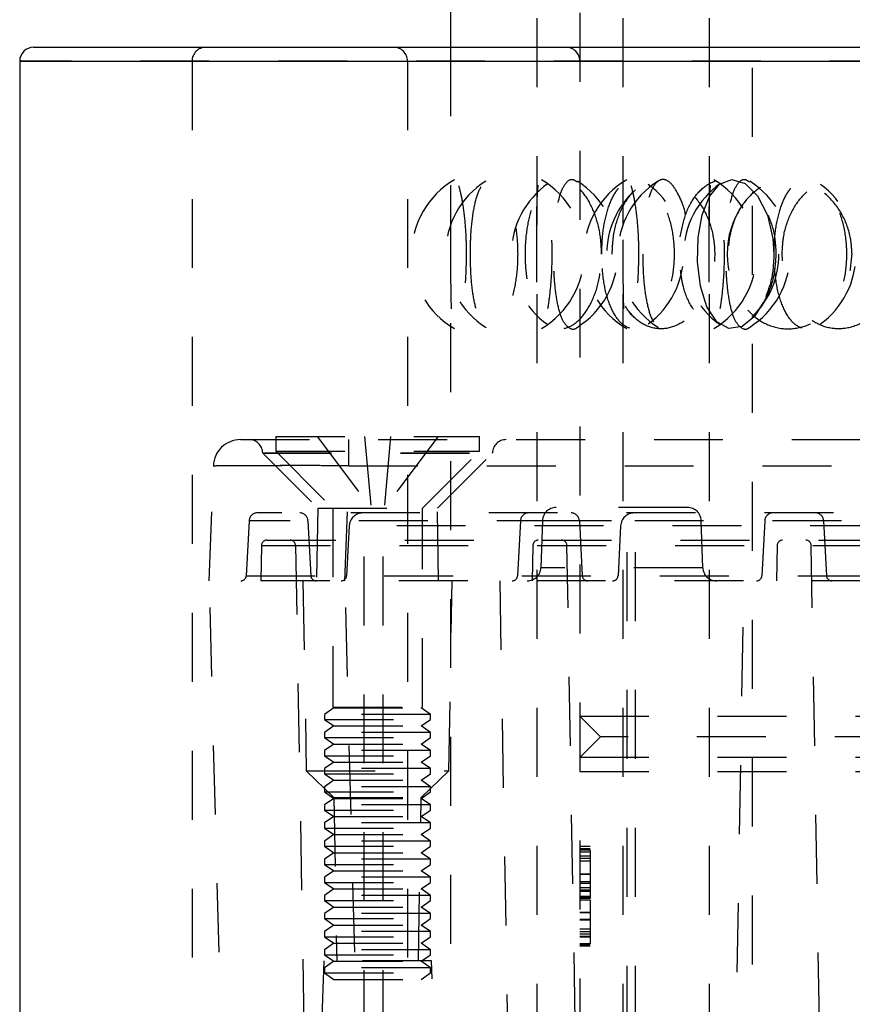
# Model space of a CAD drawing. Header units: inches. Extents: x 1772 to 2706, y -534 to -52.
# Tile 74 of 256: x 1933.72 to 1934.93, y -522.1 to -520.68. Entities that reach past the tile are written whole.
import ezdxf

# ---------------------------------------------------------------- set-up
doc = ezdxf.new("R2010")
doc.units = ezdxf.units.IN
doc.header["$LTSCALE"] = 0.5
doc.header["$MEASUREMENT"] = 0
doc.linetypes.add('HIDDEN', pattern=[0.225, 0.15, -0.075])
doc.layers.add('SID-M-H', color=4, linetype='HIDDEN')
doc.layers.add('SID-M-S', color=105, linetype='Continuous')

msp = doc.modelspace()

# ---------------------------------------------------------------- linework, layer by layer
at = {"layer": 'SID-M-H'}
for p, q in [((1934.78362, -518.94628), (1934.78362, -524.44283)), ((1934.53362, -520.46628), (1934.53362, -525.38378)), ((1934.47112, -520.47415), (1934.47112, -524.9584)), ((1934.59612, -520.47415), (1934.59612, -524.9584)), ((1934.72112, -520.47415), (1934.72112, -524.9584)), ((1934.34612, -520.71628), (1934.34612, -524.9584)), ((1937.59612, -520.73628), (1933.72112, -520.73628)), ((1933.97112, -520.73628), (1933.97112, -522.89278)), ((1934.28362, -520.73628), (1934.28362, -525.38378)), ((1934.72169, -520.93274), (1934.73637, -520.91482)), ((1934.73637, -520.91482), (1934.75427, -520.90804)), ((1934.75427, -520.90804), (1934.77356, -520.91377)), ((1934.77356, -520.91377), (1934.79166, -520.93168)), ((1934.71121, -520.95938), (1934.72169, -520.93274)), ((1934.79166, -520.93168), (1934.8058, -520.9595)), ((1934.70537, -520.99196), (1934.71121, -520.95938)), ((1934.8058, -520.9595), (1934.81383, -520.99342)), ((1934.70443, -521.02749), (1934.70537, -520.99196)), ((1934.81383, -520.99342), (1934.81528, -521.01628)), ((1934.70866, -521.06247), (1934.70443, -521.02749)), ((1934.71813, -521.09274), (1934.70866, -521.06247)), ((1934.7997, -521.08628), (1934.78711, -521.10674)), ((1934.73235, -521.11422), (1934.71813, -521.09274)), ((1934.75, -521.12405), (1934.73235, -521.11422)), ((1934.78711, -521.10674), (1934.76905, -521.12126)), ((1934.76905, -521.12126), (1934.75, -521.12405)), ((1934.04139, -521.28518), (1936.52586, -521.28518)), ((1934.09268, -521.28042), (1934.38795, -521.28042)), ((1934.09268, -521.28042), (1934.09268, -521.30207)), ((1934.15252, -521.28042), (1934.23087, -521.38475)), ((1934.19877, -521.32317), (1934.19877, -521.28518)), ((1934.22142, -521.28042), (1934.23087, -521.38475)), ((1934.25921, -521.28042), (1934.24976, -521.38475)), ((1934.32811, -521.28042), (1934.24976, -521.38475)), ((1934.38795, -521.30207), (1934.38795, -521.28042)), ((1934.07366, -521.30417), (1934.40511, -521.30417)), ((1934.07366, -521.30417), (1934.07368, -521.30486)), ((1934.07368, -521.30486), (1934.40695, -521.30486)), ((1934.07368, -521.30486), (1934.15357, -521.38475)), ((1934.09268, -521.30207), (1934.38795, -521.30207)), ((1934.09268, -521.30207), (1934.17535, -521.38475)), ((1934.30528, -521.38475), (1934.38795, -521.30207)), ((1934.32706, -521.38475), (1934.40695, -521.30486)), ((1934.40695, -521.30486), (1934.40697, -521.30417)), ((1933.99622, -521.4899), (1934.00204, -521.32317)), ((1934.19295, -521.4899), (1934.19877, -521.32317)), ((1934.19877, -521.32317), (1936.36847, -521.32317)), ((1934.15357, -521.38475), (1934.15173, -521.4899)), ((1934.15357, -521.38475), (1934.32706, -521.38475)), ((1934.17535, -521.38475), (1934.17535, -521.67302)), ((1934.30528, -521.67302), (1934.30528, -521.38475)), ((1934.3289, -521.4899), (1934.32706, -521.38475)), ((1934.69003, -521.3836), (1934.49926, -521.3836)), ((1936.50151, -521.39147), (1934.06574, -521.39147)), ((1934.22063, -522.95447), (1934.22063, -521.39147)), ((1934.24819, -522.95447), (1934.24819, -521.39147)), ((1934.60252, -523.34817), (1934.60252, -521.39147)), ((1934.61433, -523.34817), (1934.61433, -521.39147)), ((1934.05394, -521.40267), (1934.04976, -521.48244)), ((1936.5133, -521.40267), (1934.05394, -521.40267)), ((1934.13929, -521.40267), (1934.14347, -521.48244)), ((1934.19922, -521.41013), (1934.19543, -521.48244)), ((1936.36802, -521.41013), (1934.19922, -521.41013)), ((1934.44764, -521.40267), (1934.44346, -521.48244)), ((1934.47958, -521.4026), (1934.4772, -521.4709)), ((1934.47958, -521.4026), (1934.70971, -521.4026)), ((1934.53299, -521.40267), (1934.53717, -521.48244)), ((1934.59292, -521.41013), (1934.58913, -521.48244)), ((1934.71209, -521.4709), (1934.70971, -521.4026)), ((1934.80197, -521.40267), (1934.79779, -521.48244)), ((1934.88732, -521.40267), (1934.8915, -521.48244)), ((1934.07192, -521.43858), (1934.07102, -521.4899)), ((1934.07192, -521.43858), (1936.49533, -521.43858)), ((1934.07979, -521.43084), (1936.48745, -521.43084)), ((1934.12131, -521.43858), (1934.1543, -523.32883)), ((1934.46562, -521.43858), (1934.46472, -521.4899)), ((1934.548, -523.32883), (1934.51501, -521.43858)), ((1934.81995, -521.43858), (1934.81906, -521.4899)), ((1934.90234, -523.32883), (1934.86934, -521.43858)), ((1934.71209, -521.4709), (1934.4772, -521.4709)), ((1934.04976, -521.48244), (1936.51748, -521.48244)), ((1936.57102, -521.4899), (1933.99622, -521.4899)), ((1934.04697, -523.42794), (1933.99622, -521.4899)), ((1934.13205, -521.4899), (1934.13686, -521.76549)), ((1934.24375, -523.42794), (1934.193, -521.4899)), ((1934.34377, -521.76549), (1934.34858, -521.4899)), ((1934.41748, -521.4899), (1934.44483, -523.05697)), ((1934.74446, -523.05697), (1934.77181, -521.4899)), ((1934.17693, -521.67412), (1934.16354, -521.68349)), ((1934.31709, -521.68349), (1934.16354, -521.68349)), ((1934.16354, -521.68349), (1934.16354, -521.69099)), ((1934.17535, -521.67302), (1934.30528, -521.67302)), ((1934.17535, -521.67302), (1934.17693, -521.67412)), ((1934.17693, -521.67412), (1934.3037, -521.67412)), ((1934.3037, -521.67412), (1934.30528, -521.67302)), ((1934.31709, -521.68349), (1934.3037, -521.67412)), ((1934.31709, -521.69099), (1934.31709, -521.68349)), ((1934.56362, -521.71628), (1934.53362, -521.68628)), ((1934.53362, -521.68628), (1936.03362, -521.68628)), ((1934.16354, -521.69099), (1934.31709, -521.69099)), ((1934.16354, -521.69099), (1934.17693, -521.70037)), ((1934.17693, -521.70037), (1934.16354, -521.70974)), ((1934.17693, -521.70037), (1934.3037, -521.70037)), ((1934.3037, -521.70037), (1934.31709, -521.69099)), ((1934.31709, -521.70974), (1934.3037, -521.70037)), ((1934.31709, -521.70974), (1934.16354, -521.70974)), ((1934.16354, -521.70974), (1934.16354, -521.71724)), ((1934.31709, -521.71724), (1934.31709, -521.70974)), ((1934.16354, -521.71724), (1934.31709, -521.71724)), ((1934.16354, -521.71724), (1934.17693, -521.72661)), ((1934.17693, -521.72661), (1934.16354, -521.73599)), ((1934.17693, -521.72661), (1934.3037, -521.72661)), ((1934.3037, -521.72661), (1934.31709, -521.71724)), ((1934.31709, -521.73599), (1934.3037, -521.72661)), ((1934.56362, -521.71628), (1934.53362, -521.74628)), ((1936.00362, -521.71628), (1934.56362, -521.71628)), ((1934.31709, -521.73599), (1934.16354, -521.73599)), ((1934.16354, -521.73599), (1934.16354, -521.74349)), ((1934.16354, -521.74349), (1934.31709, -521.74349)), ((1934.16354, -521.74349), (1934.17693, -521.75286)), ((1934.3037, -521.75286), (1934.31709, -521.74349)), ((1934.31709, -521.74349), (1934.31709, -521.73599)), ((1934.17693, -521.75286), (1934.16354, -521.76223)), ((1934.17693, -521.75286), (1934.3037, -521.75286)), ((1934.31709, -521.76223), (1934.3037, -521.75286)), ((1936.03362, -521.74628), (1934.53362, -521.74628)), ((1934.13686, -521.76549), (1934.34377, -521.76549)), ((1934.13695, -521.76549), (1934.1769, -521.80407)), ((1934.31709, -521.76223), (1934.16354, -521.76223)), ((1934.16354, -521.76223), (1934.16354, -521.76973)), ((1934.16354, -521.76973), (1934.31709, -521.76973)), ((1934.16354, -521.76973), (1934.17693, -521.77911)), ((1934.3037, -521.77911), (1934.31709, -521.76973)), ((1934.30373, -521.80407), (1934.34368, -521.76549)), ((1934.31709, -521.76973), (1934.31709, -521.76223)), ((1934.53362, -521.76628), (1936.03362, -521.76628)), ((1934.17693, -521.77911), (1934.16354, -521.78848)), ((1934.17693, -521.77911), (1934.3037, -521.77911)), ((1934.31709, -521.78848), (1934.3037, -521.77911)), ((1934.31709, -521.78848), (1934.16354, -521.78848)), ((1934.16354, -521.78848), (1934.16354, -521.79598)), ((1934.16354, -521.79598), (1934.31709, -521.79598)), ((1934.16354, -521.79598), (1934.17693, -521.80535)), ((1934.3037, -521.80535), (1934.31709, -521.79598)), ((1934.31709, -521.79598), (1934.31709, -521.78848)), ((1934.17693, -521.80535), (1934.16354, -521.81473)), ((1934.31709, -521.81473), (1934.16354, -521.81473)), ((1934.16354, -521.81473), (1934.16354, -521.82223)), ((1934.1769, -521.80407), (1934.30373, -521.80407)), ((1934.1769, -521.80407), (1934.18104, -522.04108)), ((1934.17693, -521.80535), (1934.3037, -521.80535)), ((1934.29959, -522.04108), (1934.30373, -521.80407)), ((1934.31709, -521.81473), (1934.3037, -521.80535)), ((1934.31709, -521.82223), (1934.31709, -521.81473)), ((1934.16354, -521.82223), (1934.31709, -521.82223)), ((1934.16354, -521.82223), (1934.17693, -521.8316)), ((1934.3037, -521.8316), (1934.31709, -521.82223)), ((1934.17693, -521.8316), (1934.16354, -521.84097)), ((1934.31709, -521.84097), (1934.16354, -521.84097)), ((1934.16354, -521.84097), (1934.16354, -521.84847)), ((1934.17693, -521.8316), (1934.3037, -521.8316)), ((1934.31709, -521.84097), (1934.3037, -521.8316)), ((1934.31709, -521.84847), (1934.31709, -521.84097)), ((1934.16354, -521.84847), (1934.31709, -521.84847)), ((1934.16354, -521.84847), (1934.17693, -521.85785)), ((1934.3037, -521.85785), (1934.31709, -521.84847)), ((1934.17693, -521.85785), (1934.16354, -521.86722)), ((1934.31709, -521.86722), (1934.16354, -521.86722)), ((1934.16354, -521.86722), (1934.16354, -521.87472)), ((1934.17693, -521.85785), (1934.3037, -521.85785)), ((1934.31709, -521.86722), (1934.3037, -521.85785)), ((1934.31709, -521.87472), (1934.31709, -521.86722)), ((1934.16354, -521.87472), (1934.31709, -521.87472)), ((1934.16354, -521.87472), (1934.17693, -521.88409)), ((1934.17693, -521.88409), (1934.16354, -521.89347)), ((1934.17693, -521.88409), (1934.3037, -521.88409)), ((1934.3037, -521.88409), (1934.31709, -521.87472)), ((1934.31709, -521.89347), (1934.3037, -521.88409)), ((1934.54862, -521.87495), (1934.53362, -521.87495)), ((1934.54862, -521.87848), (1934.53362, -521.87848)), ((1934.54862, -521.88055), (1934.53362, -521.88055)), ((1934.54862, -521.88345), (1934.53362, -521.88345)), ((1934.31709, -521.89347), (1934.16354, -521.89347)), ((1934.16354, -521.89347), (1934.16354, -521.90097)), ((1934.31709, -521.90097), (1934.31709, -521.89347)), ((1934.54862, -521.88908), (1934.53362, -521.88908)), ((1934.54862, -521.89262), (1934.53362, -521.89262)), ((1934.54862, -521.89648), (1934.53362, -521.89648)), ((1934.16354, -521.90097), (1934.31709, -521.90097)), ((1934.16354, -521.90097), (1934.17693, -521.91034)), ((1934.17693, -521.91034), (1934.16354, -521.91971)), ((1934.17693, -521.91034), (1934.3037, -521.91034)), ((1934.3037, -521.91034), (1934.31709, -521.90097)), ((1934.31709, -521.91971), (1934.3037, -521.91034)), ((1934.31709, -521.91971), (1934.16354, -521.91971)), ((1934.16354, -521.91971), (1934.16354, -521.92721)), ((1934.16354, -521.92721), (1934.31709, -521.92721)), ((1934.16354, -521.92721), (1934.17693, -521.93659)), ((1934.3037, -521.93659), (1934.31709, -521.92721)), ((1934.31709, -521.92721), (1934.31709, -521.91971)), ((1934.54862, -521.91544), (1934.53362, -521.91544)), ((1934.54862, -521.9155), (1934.53362, -521.9155)), ((1934.54862, -521.92618), (1934.53362, -521.92618)), ((1934.54862, -521.92886), (1934.53362, -521.92886)), ((1934.17693, -521.93659), (1934.16354, -521.94596)), ((1934.17693, -521.93659), (1934.3037, -521.93659)), ((1934.31709, -521.94596), (1934.3037, -521.93659)), ((1934.54862, -521.93501), (1934.53362, -521.93501)), ((1934.54862, -521.93855), (1934.53362, -521.93855)), ((1934.54862, -521.93885), (1934.53362, -521.93885)), ((1934.54862, -521.94031), (1934.53362, -521.94031)), ((1934.31709, -521.94596), (1934.16354, -521.94596)), ((1934.16354, -521.94596), (1934.16354, -521.95346)), ((1934.16354, -521.95346), (1934.31709, -521.95346)), ((1934.16354, -521.95346), (1934.17693, -521.96283)), ((1934.3037, -521.96283), (1934.31709, -521.95346)), ((1934.31709, -521.95346), (1934.31709, -521.94596)), ((1934.54862, -521.94738), (1934.53362, -521.94738)), ((1934.54862, -521.94744), (1934.53362, -521.94744)), ((1934.54862, -521.94909), (1934.53362, -521.94909)), ((1934.54862, -521.94912), (1934.53362, -521.94912)), ((1934.54862, -521.94915), (1934.53362, -521.94915)), ((1934.54862, -521.95042), (1934.53362, -521.95042)), ((1934.54862, -521.95268), (1934.53362, -521.95268)), ((1934.54862, -521.95268), (1934.54862, -522.01628)), ((1934.17693, -521.96283), (1934.16354, -521.97221)), ((1934.17693, -521.96283), (1934.3037, -521.96283)), ((1934.31709, -521.97221), (1934.3037, -521.96283)), ((1934.54862, -521.97073), (1934.53362, -521.97073)), ((1934.54862, -521.97126), (1934.53362, -521.97126)), ((1934.31709, -521.97221), (1934.16354, -521.97221)), ((1934.16354, -521.97221), (1934.16354, -521.97971)), ((1934.16354, -521.97971), (1934.31709, -521.97971)), ((1934.16354, -521.97971), (1934.17693, -521.98908)), ((1934.3037, -521.98908), (1934.31709, -521.97971)), ((1934.31709, -521.97971), (1934.31709, -521.97221)), ((1934.54862, -521.98095), (1934.53362, -521.98095)), ((1934.54862, -521.98202), (1934.53362, -521.98202)), ((1934.17693, -521.98908), (1934.16354, -521.99845)), ((1934.31709, -521.99845), (1934.16354, -521.99845)), ((1934.16354, -521.99845), (1934.16354, -522.00595)), ((1934.17693, -521.98908), (1934.3037, -521.98908)), ((1934.31709, -521.99845), (1934.3037, -521.98908)), ((1934.31709, -522.00595), (1934.31709, -521.99845)), ((1934.54862, -521.99508), (1934.53362, -521.99508)), ((1934.54862, -521.99864), (1934.53362, -521.99864)), ((1934.16354, -522.00595), (1934.31709, -522.00595)), ((1934.16354, -522.00595), (1934.17693, -522.01533)), ((1934.3037, -522.01533), (1934.31709, -522.00595)), ((1934.54862, -522.00215), (1934.53362, -522.00215)), ((1934.54862, -522.00568), (1934.53362, -522.00568)), ((1934.54862, -522.00656), (1934.53362, -522.00656)), ((1934.17693, -522.01533), (1934.16354, -522.0247)), ((1934.31709, -522.0247), (1934.16354, -522.0247)), ((1934.16354, -522.0247), (1934.16354, -522.0322)), ((1934.17693, -522.01533), (1934.3037, -522.01533)), ((1934.31709, -522.0247), (1934.3037, -522.01533)), ((1934.31709, -522.0322), (1934.31709, -522.0247)), ((1934.54862, -522.01628), (1934.53362, -522.01628)), ((1934.54862, -522.01804), (1934.53362, -522.01804)), ((1934.54862, -522.01981), (1934.53362, -522.01981)), ((1934.16213, -522.04108), (1934.11236, -523.46628)), ((1934.3185, -522.04108), (1934.16213, -522.04108)), ((1934.16354, -522.0322), (1934.31709, -522.0322)), ((1934.16354, -522.0322), (1934.17693, -522.04157)), ((1934.17693, -522.04157), (1934.16354, -522.05095)), ((1934.17693, -522.04157), (1934.3037, -522.04157)), ((1934.3037, -522.04157), (1934.31709, -522.0322)), ((1934.31709, -522.05095), (1934.3037, -522.04157)), ((1934.36827, -523.46628), (1934.3185, -522.04108)), ((1934.31709, -522.05095), (1934.16354, -522.05095)), ((1934.16354, -522.05095), (1934.16354, -522.05845)), ((1934.31709, -522.05845), (1934.31709, -522.05095)), ((1934.16354, -522.05845), (1934.31709, -522.05845)), ((1934.16354, -522.05845), (1934.17693, -522.06782)), ((1934.17693, -522.06782), (1934.3037, -522.06782)), ((1934.3037, -522.06782), (1934.31709, -522.05845))]:
    msp.add_line(p, q, dxfattribs=at)
for centre, radius, start, end in [((1933.99112, -520.73628), 0.02, 90, 180), ((1934.26362, -520.73628), 0.02, 0, 90), ((1934.51362, -520.73628), 0.02, 0, 90), ((1934.41479, -521.01628), 0.125, 120.33559, 239.72418), ((1934.46368, -521.01628), 0.125, 122.0056, 238.21145), ((1934.55934, -521.01628), 0.125, 124.93624, 234.77581), ((1934.41479, -521.01628), 0.125, 300.47329, 59.47695), ((1934.46368, -521.01628), 0.125, 301.86121, 57.76334), ((1934.66479, -521.01628), 0.125, 120.33559, 239.72418), ((1934.71368, -521.01628), 0.125, 122.0056, 238.21145), ((1934.55934, -521.01628), 0.125, 306.04827, 53.99119), ((1934.80934, -521.01628), 0.125, 124.93624, 234.77581), ((1934.66479, -521.01628), 0.125, 300.47329, 59.47695), ((1934.71368, -521.01628), 0.125, 301.86121, 57.76334), ((1934.80934, -521.01628), 0.125, 306.04827, 53.99119), ((1934.69758, -521.01628), 0.125, 131.70771, 228.53786), ((1934.69758, -521.01628), 0.125, 314.11178, 45.92201), ((1934.87236, -521.01628), 0.125, 145.0858, 214.82902), ((1934.04139, -521.32455), 0.03937, 90, 178), ((1934.05398, -521.30486), 0.01969, 2, 90), ((1934.42665, -521.30486), 0.01969, 90, 178), ((1934.49926, -521.40329), 0.01969, 90, 178), ((1934.69003, -521.40329), 0.01969, 2, 90), ((1934.06574, -521.40329), 0.01181, 90, 177), ((1934.12749, -521.40329), 0.01181, 3, 90), ((1934.21888, -521.41116), 0.01969, 90, 177), ((1934.45944, -521.40329), 0.01181, 90, 177), ((1934.52119, -521.40329), 0.01181, 3, 90), ((1934.61258, -521.41116), 0.01969, 90, 177), ((1934.81377, -521.40329), 0.01181, 90, 177), ((1934.87552, -521.40329), 0.01181, 3, 90), ((1934.07979, -521.43872), 0.00787, 90, 179), ((1934.11344, -521.43872), 0.00787, 1, 90), ((1934.47349, -521.43872), 0.00787, 90, 179), ((1934.50714, -521.43872), 0.00787, 1, 90), ((1934.82782, -521.43872), 0.00787, 90, 179), ((1934.86147, -521.43872), 0.00787, 1, 90), ((1934.45753, -521.47022), 0.01969, 270, 358), ((1934.73177, -521.47022), 0.01969, 182, 270), ((1934.0419, -521.48203), 0.00787, 270, 357), ((1934.15133, -521.48203), 0.00787, 183, 270), ((1934.18757, -521.48203), 0.00787, 270, 357), ((1934.4356, -521.48203), 0.00787, 270, 357), ((1934.54503, -521.48203), 0.00787, 183, 270), ((1934.58127, -521.48203), 0.00787, 270, 357), ((1934.78993, -521.48203), 0.00787, 270, 357), ((1934.89936, -521.48203), 0.00787, 183, 270)]:
    msp.add_arc(centre, radius, start, end, dxfattribs=at)
for points, knots in [([(1934.36942, -521.01628), (1934.36918, -521.02823), (1934.36871, -521.05214), (1934.3652, -521.08399), (1934.36058, -521.10861), (1934.35561, -521.12334), (1934.35134, -521.12616), (1934.34838, -521.11622), (1934.34684, -521.09447), (1934.34629, -521.0637), (1934.34618, -521.02798), (1934.3462, -520.99156), (1934.3464, -520.95819), (1934.34717, -520.93099), (1934.349, -520.91279), (1934.35224, -520.90592), (1934.3568, -520.91171), (1934.36197, -520.92984), (1934.3665, -520.95806), (1934.36906, -520.98867), (1934.36932, -521.0086), (1934.36942, -521.01628)], [0, 0, 0, 0, 0.0520028, 0.1039827, 0.1564753, 0.2102848, 0.2652762, 0.3208623, 0.3762398, 0.4306423, 0.4836601, 0.5355284, 0.5870576, 0.6391963, 0.6925647, 0.7472181, 0.8026932, 0.8582301, 0.9130199, 0.9664974, 1, 1, 1, 1]), ([(1934.37487, -521.01628), (1934.37512, -521.02823), (1934.37564, -521.05214), (1934.37981, -521.08399), (1934.38651, -521.10861), (1934.39591, -521.12334), (1934.40744, -521.12616), (1934.41991, -521.11622), (1934.43145, -521.09447), (1934.44002, -521.0637), (1934.44411, -521.02798), (1934.44318, -520.99156), (1934.43761, -520.95819), (1934.42836, -520.93099), (1934.41681, -520.91279), (1934.40458, -520.90592), (1934.39333, -520.91171), (1934.3843, -520.92984), (1934.37818, -520.95806), (1934.37526, -520.98867), (1934.37497, -521.0086), (1934.37487, -521.01628)], [0, 0, 0, 0, 0.0520028, 0.1039827, 0.1564753, 0.2102848, 0.2652762, 0.3208623, 0.3762398, 0.4306423, 0.4836601, 0.5355284, 0.5870576, 0.6391963, 0.6925647, 0.7472181, 0.8026932, 0.8582301, 0.9130199, 0.9664974, 1, 1, 1, 1]), ([(1934.56528, -521.01628), (1934.56459, -521.02823), (1934.5632, -521.05214), (1934.55263, -521.08399), (1934.53747, -521.10861), (1934.519, -521.12334), (1934.49966, -521.12616), (1934.48179, -521.11622), (1934.46744, -521.09447), (1934.45786, -521.0637), (1934.45358, -521.02798), (1934.45453, -520.99156), (1934.46048, -520.95819), (1934.47113, -520.93099), (1934.48602, -520.91279), (1934.50417, -520.90592), (1934.52375, -520.91171), (1934.54223, -520.92984), (1934.55663, -520.95806), (1934.56423, -520.98867), (1934.56499, -521.0086), (1934.56528, -521.01628)], [0, 0, 0, 0, 0.0520028, 0.1039827, 0.1564753, 0.2102848, 0.2652762, 0.3208623, 0.3762398, 0.4306423, 0.4836601, 0.5355284, 0.5870576, 0.6391963, 0.6925647, 0.7472181, 0.8026932, 0.8582301, 0.9130199, 0.9664974, 1, 1, 1, 1]), ([(1934.47114, -521.01628), (1934.47114, -521.02868), (1934.47115, -521.05348), (1934.47142, -521.08643), (1934.47245, -521.11104), (1934.47474, -521.1244), (1934.47834, -521.12552), (1934.48285, -521.11492), (1934.4875, -521.09388), (1934.49134, -521.06426), (1934.49338, -521.02876), (1934.49296, -520.99121), (1934.49009, -520.95623), (1934.48558, -520.92841), (1934.48067, -520.91117), (1934.47646, -520.90607), (1934.47353, -520.91296), (1934.47191, -520.93077), (1934.47127, -520.95783), (1934.47115, -520.98791), (1934.47114, -521.0081), (1934.47114, -521.01628)], [0, 0, 0, 0, 0.0554579, 0.1109395, 0.1658403, 0.2192081, 0.2711117, 0.3223399, 0.3739729, 0.4268563, 0.4812619, 0.5368274, 0.5927419, 0.6480375, 0.7019377, 0.7542614, 0.8055938, 0.8569812, 0.9093952, 0.9633154, 1, 1, 1, 1]), ([(1934.5297, -521.12239), (1934.52968, -521.12242), (1934.52598, -521.12668), (1934.5186, -521.12465), (1934.50926, -521.11515), (1934.50213, -521.09382), (1934.49747, -521.06428), (1934.49532, -521.02876), (1934.49575, -520.9912), (1934.49888, -520.95626), (1934.50481, -520.92831), (1934.51335, -520.91155), (1934.52214, -520.90579), (1934.52783, -520.9101), (1934.52975, -520.91156)], [0, 0, 0, 0, 0.0004848, 0.0928301, 0.1839738, 0.2758378, 0.3699264, 0.4667232, 0.5655837, 0.6650653, 0.7634456, 0.8593432, 0.952436, 1, 1, 1, 1]), ([(1934.56544, -521.01628), (1934.56594, -521.02868), (1934.56692, -521.05348), (1934.57484, -521.08643), (1934.58705, -521.11104), (1934.60288, -521.1244), (1934.62053, -521.12552), (1934.63813, -521.11492), (1934.65375, -521.09388), (1934.66544, -521.06426), (1934.67132, -521.02876), (1934.67011, -520.99121), (1934.66173, -520.95623), (1934.64756, -520.92841), (1934.63005, -520.91117), (1934.61192, -520.90607), (1934.59527, -520.91296), (1934.58146, -520.93077), (1934.57144, -520.95783), (1934.56621, -520.98791), (1934.56566, -521.0081), (1934.56544, -521.01628)], [0, 0, 0, 0, 0.0554579, 0.1109395, 0.1658403, 0.2192081, 0.2711117, 0.3223399, 0.3739729, 0.4268563, 0.4812619, 0.5368274, 0.5927419, 0.6480375, 0.7019377, 0.7542614, 0.8055938, 0.8569812, 0.9093952, 0.9633154, 1, 1, 1, 1]), ([(1934.58067, -521.01628), (1934.58138, -521.02823), (1934.58279, -521.05214), (1934.59392, -521.08399), (1934.61079, -521.10861), (1934.63293, -521.12334), (1934.65828, -521.12616), (1934.68401, -521.11622), (1934.70664, -521.09447), (1934.72284, -521.0637), (1934.73042, -521.02798), (1934.72871, -520.99156), (1934.71833, -520.95819), (1934.70067, -520.93099), (1934.67772, -520.91279), (1934.65215, -520.90592), (1934.62703, -520.91171), (1934.60535, -520.92984), (1934.58964, -520.95806), (1934.58174, -520.98867), (1934.58097, -521.0086), (1934.58067, -521.01628)], [0, 0, 0, 0, 0.0520028, 0.1039827, 0.1564753, 0.2102848, 0.2652762, 0.3208623, 0.3762398, 0.4306423, 0.4836601, 0.5355284, 0.5870576, 0.6391963, 0.6925647, 0.7472181, 0.8026932, 0.8582301, 0.9130199, 0.9664974, 1, 1, 1, 1]), ([(1934.61942, -521.01628), (1934.61918, -521.02823), (1934.61871, -521.05214), (1934.6152, -521.08399), (1934.61058, -521.10861), (1934.60561, -521.12334), (1934.60134, -521.12616), (1934.59838, -521.11622), (1934.59684, -521.09447), (1934.59629, -521.0637), (1934.59618, -521.02798), (1934.5962, -520.99156), (1934.5964, -520.95819), (1934.59717, -520.93099), (1934.599, -520.91279), (1934.60224, -520.90592), (1934.6068, -520.91171), (1934.61197, -520.92984), (1934.6165, -520.95806), (1934.61906, -520.98867), (1934.61932, -521.0086), (1934.61942, -521.01628)], [0, 0, 0, 0, 0.0520028, 0.1039827, 0.1564753, 0.2102848, 0.2652762, 0.3208623, 0.3762398, 0.4306423, 0.4836601, 0.5355284, 0.5870576, 0.6391963, 0.6925647, 0.7472181, 0.8026932, 0.8582301, 0.9130199, 0.9664974, 1, 1, 1, 1]), ([(1934.68713, -520.95991), (1934.6871, -520.95973), (1934.68527, -520.94855), (1934.67806, -520.93139), (1934.66689, -520.91267), (1934.65456, -520.90595), (1934.64334, -520.9117), (1934.6343, -520.92984), (1934.62818, -520.95806), (1934.62526, -520.98867), (1934.62497, -521.0086), (1934.62487, -521.01628)], [0, 0, 0, 0, 0.0020257, 0.1280312, 0.2570088, 0.3890918, 0.5231608, 0.6573791, 0.7897917, 0.9190329, 1, 1, 1, 1]), ([(1934.67941, -520.99099), (1934.68172, -520.97934), (1934.68636, -520.95589), (1934.70203, -520.92845), (1934.72241, -520.91116), (1934.74575, -520.90607), (1934.76931, -520.91296), (1934.79075, -520.93077), (1934.80754, -520.95783), (1934.81684, -520.98791), (1934.81781, -521.0081), (1934.81821, -521.01628)], [0, 0, 0, 0, 0.1183897, 0.2380906, 0.3547708, 0.4680383, 0.5791599, 0.6904006, 0.8038637, 0.9205871, 1, 1, 1, 1]), ([(1934.72114, -521.01628), (1934.72114, -521.02868), (1934.72115, -521.05348), (1934.72142, -521.08643), (1934.72245, -521.11104), (1934.72474, -521.1244), (1934.72834, -521.12552), (1934.73285, -521.11492), (1934.7375, -521.09388), (1934.74134, -521.06426), (1934.74338, -521.02876), (1934.74296, -520.99121), (1934.74009, -520.95623), (1934.73558, -520.92841), (1934.73067, -520.91117), (1934.72646, -520.90607), (1934.72353, -520.91296), (1934.72191, -520.93077), (1934.72127, -520.95783), (1934.72115, -520.98791), (1934.72114, -521.0081), (1934.72114, -521.01628)], [0, 0, 0, 0, 0.0554579, 0.1109395, 0.1658403, 0.2192081, 0.2711117, 0.3223399, 0.3739729, 0.4268563, 0.4812619, 0.5368274, 0.5927419, 0.6480375, 0.7019377, 0.7542614, 0.8055938, 0.8569812, 0.9093952, 0.9633154, 1, 1, 1, 1]), ([(1934.7797, -521.12239), (1934.77968, -521.12242), (1934.77598, -521.12668), (1934.7686, -521.12465), (1934.75926, -521.11515), (1934.75213, -521.09382), (1934.74747, -521.06428), (1934.74532, -521.02876), (1934.74575, -520.9912), (1934.74888, -520.95626), (1934.75481, -520.92831), (1934.76335, -520.91155), (1934.77214, -520.90579), (1934.77783, -520.9101), (1934.77975, -520.91156)], [0, 0, 0, 0, 0.0004848, 0.0928301, 0.1839738, 0.2758378, 0.3699264, 0.4667232, 0.5655837, 0.6650653, 0.7634456, 0.8593432, 0.952436, 1, 1, 1, 1]), ([(1934.92857, -521.01628), (1934.92754, -521.02823), (1934.92549, -521.05214), (1934.90968, -521.08399), (1934.88661, -521.10861), (1934.85783, -521.12334), (1934.82676, -521.12616), (1934.79707, -521.11622), (1934.77238, -521.09447), (1934.75544, -521.0637), (1934.74772, -521.02798), (1934.74945, -520.99156), (1934.7601, -520.95819), (1934.7788, -520.93099), (1934.80418, -520.91279), (1934.8341, -520.90592), (1934.86532, -520.91171), (1934.89391, -520.92984), (1934.91569, -520.95806), (1934.92702, -520.98867), (1934.92814, -521.0086), (1934.92857, -521.01628)], [0, 0, 0, 0, 0.0520028, 0.1039827, 0.1564753, 0.2102848, 0.2652762, 0.3208623, 0.3762398, 0.4306423, 0.4836601, 0.5355284, 0.5870576, 0.6391963, 0.6925647, 0.7472181, 0.8026932, 0.8582301, 0.9130199, 0.9664974, 1, 1, 1, 1]), ([(1934.81544, -521.01628), (1934.81594, -521.02868), (1934.81692, -521.05348), (1934.82484, -521.08643), (1934.83705, -521.11104), (1934.85288, -521.1244), (1934.87053, -521.12552), (1934.88813, -521.11492), (1934.90375, -521.09388), (1934.91544, -521.06426), (1934.92132, -521.02876), (1934.92011, -520.99121), (1934.91173, -520.95623), (1934.89756, -520.92841), (1934.88005, -520.91117), (1934.86192, -520.90607), (1934.84527, -520.91296), (1934.83146, -520.93077), (1934.82144, -520.95783), (1934.81621, -520.98791), (1934.81566, -521.0081), (1934.81544, -521.01628)], [0, 0, 0, 0, 0.0554579, 0.1109395, 0.1658403, 0.2192081, 0.2711117, 0.3223399, 0.3739729, 0.4268563, 0.4812619, 0.5368274, 0.5927419, 0.6480375, 0.7019377, 0.7542614, 0.8055938, 0.8569812, 0.9093952, 0.9633154, 1, 1, 1, 1]), ([(1934.82716, -521.01628), (1934.82805, -521.02868), (1934.82985, -521.05348), (1934.84405, -521.08643), (1934.86531, -521.11104), (1934.89196, -521.1244), (1934.9206, -521.12552), (1934.94825, -521.11492), (1934.97214, -521.09388), (1934.98965, -521.06426), (1934.99835, -521.02876), (1934.99657, -520.99121), (1934.98413, -520.95623), (1934.96274, -520.92841), (1934.93568, -520.91117), (1934.90674, -520.90607), (1934.87926, -520.91296), (1934.85565, -520.93077), (1934.83799, -520.95783), (1934.82854, -520.98791), (1934.82755, -521.0081), (1934.82716, -521.01628)], [0, 0, 0, 0, 0.0554579, 0.1109395, 0.1658403, 0.2192081, 0.2711117, 0.3223399, 0.3739729, 0.4268563, 0.4812619, 0.5368274, 0.5927419, 0.6480375, 0.7019377, 0.7542614, 0.8055938, 0.8569812, 0.9093952, 0.9633154, 1, 1, 1, 1]), ([(1934.62487, -521.01628), (1934.62512, -521.02823), (1934.62564, -521.05214), (1934.62981, -521.08399), (1934.63651, -521.10861), (1934.6459, -521.12333), (1934.65746, -521.12621), (1934.66983, -521.11606), (1934.68067, -521.09701), (1934.68515, -521.07861), (1934.68701, -521.07099)], [0, 0, 0, 0, 0.1252103, 0.2503657, 0.3767553, 0.5063158, 0.6387221, 0.7725602, 0.905896, 1, 1, 1, 1]), ([(1934.81821, -521.01628), (1934.81732, -521.02868), (1934.81553, -521.05348), (1934.80168, -521.08643), (1934.78182, -521.11104), (1934.75823, -521.1244), (1934.73441, -521.12551), (1934.71274, -521.11493), (1934.69527, -521.09382), (1934.68354, -521.06755), (1934.68091, -521.0477), (1934.67982, -521.03941)], [0, 0, 0, 0, 0.1193359, 0.2387228, 0.3568599, 0.4716983, 0.5833858, 0.69362, 0.8047255, 0.9185216, 1, 1, 1, 1]), ([(1934.81528, -521.01628), (1934.81469, -521.02836), (1934.8136, -521.05073), (1934.80661, -521.06942), (1934.8034, -521.078)], [0, 0, 0, 0, 0.5403054, 1, 1, 1, 1]), ([(1934.19877, -521.32317), (1934.18537, -521.32308), (1934.1589, -521.32291), (1934.10968, -521.32267), (1934.05615, -521.32256), (1934.02038, -521.32267), (1934.00442, -521.32291), (1934.00284, -521.32308), (1934.00204, -521.32317)], [0, 0, 0, 0, 0.1304203, 0.2574087, 0.5, 0.742588, 0.8695772, 1, 1, 1, 1]), ([(1934.00204, -521.32317), (1934.00284, -521.32308), (1934.00442, -521.32291), (1934.02038, -521.32267), (1934.05615, -521.32256), (1934.10968, -521.32267), (1934.1589, -521.32291), (1934.18537, -521.32308), (1934.19877, -521.32317)], [0, 0, 0, 0, 0.1304203, 0.2574087, 0.5, 0.742588, 0.8695772, 1, 1, 1, 1]), ([(1934.54862, -521.88055), (1934.54862, -521.88206), (1934.54862, -521.88509), (1934.54862, -521.89441), (1934.54862, -521.90499), (1934.54862, -521.91196), (1934.54862, -521.91544)], [0, 0, 0, 0, 0.2797054, 0.5593809, 0.7795086, 1, 1, 1, 1]), ([(1934.54862, -521.91544), (1934.54862, -521.91999), (1934.54862, -521.92906), (1934.54862, -521.94012), (1934.54862, -521.94725), (1934.54862, -521.94936), (1934.54862, -521.95042)], [0, 0, 0, 0, 0.2800989, 0.5593238, 0.7794579, 1, 1, 1, 1])]:
    msp.add_open_spline(points, degree=3, knots=knots, dxfattribs=at)
at = {"layer": 'SID-M-S'}
for p, q in [((1934.34612, -520.47415), (1934.34612, -520.71628)), ((1933.74112, -520.71628), (1937.57612, -520.71628)), ((1933.72112, -520.73628), (1933.72112, -522.89278)), ((1933.72112, -520.73628), (1937.59612, -520.73628))]:
    msp.add_line(p, q, dxfattribs=at)
msp.add_arc((1933.74112, -520.73628), 0.02, 90, 180, dxfattribs=at)

doc.saveas('drawing.dxf')
